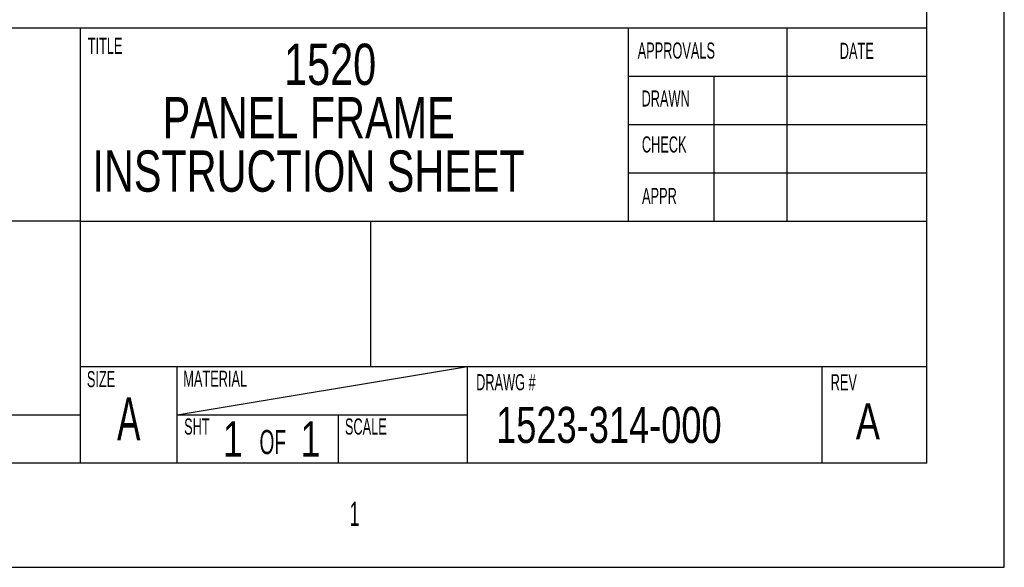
# Model space of a CAD drawing. Header units: inches. Extents: x 0 to 11, y 0 to 8.5.
# Tile 5 of 8: x 7.2 to 11, y 0 to 2.1. Entities that reach past the tile are written whole.
import ezdxf

# ---------------------------------------------------------------- set-up
doc = ezdxf.new("R2010")
doc.units = ezdxf.units.IN
doc.header["$MEASUREMENT"] = 0
doc.layers.add('SLD-0', color=7, linetype='Continuous')
doc.styles.add('SLDTEXTSTYLE2', font='TXT', dxfattribs={"width": 0.75})
doc.styles.add('SLDTEXTSTYLE4', font='TXT', dxfattribs={"width": 0.608324})
doc.styles.add('SLDTEXTSTYLE5', font='TXT', dxfattribs={"width": 0.592105})
doc.styles.add('SLDTEXTSTYLE6', font='TXT', dxfattribs={"width": 0.552632})

# ---------------------------------------------------------------- blocks, each defined once
blk = doc.blocks.new('SW_NOTE_0')
at = {"layer": 'SLD-0', "color": 0, "char_height": 0.16, "attachment_point": 1, "style": 'SLDTEXTSTYLE2'}
for s, insert in [('1520', (0, 0.2044)), ('PANEL FRAME', (-0.471, -0.0025)), ('INSTRUCTION SHEET', (-0.743, -0.2094))]:
    blk.add_mtext(s, dxfattribs=dict(at, insert=insert))

msp = doc.modelspace()

# ---------------------------------------------------------------- linework, layer by layer
at = {"layer": 'SLD-0', "color": 179, "linetype": 'Continuous'}
for p, q in [((11, 0), (11, 8.5)), ((10.7, 0.404), (10.7, 8.0635)), ((5.481, 2.0915), (10.7, 2.0915)), ((7.4188, 0.404), (7.4188, 2.0915)), ((9.5435, 1.3415), (9.5435, 2.0915)), ((10.1579, 1.3415), (10.1579, 2.0915)), ((9.5435, 1.904), (10.7, 1.904)), ((9.8753, 1.3415), (9.8753, 1.904)), ((9.5435, 1.7165), (10.7, 1.7165)), ((9.5435, 1.529), (10.7, 1.529)), ((7.4185, 1.3415), (10.7, 1.3415)), ((8.5435, 0.779), (8.5435, 1.3415)), ((7.4185, 0.779), (10.7, 0.779)), ((7.7935, 0.404), (7.7935, 0.779)), ((8.9185, 0.404), (8.9185, 0.779)), ((10.2935, 0.404), (10.2935, 0.779)), ((5.481, 0.5915), (7.4185, 0.5915)), ((7.7935, 0.5915), (8.9185, 0.5915)), ((8.4185, 0.404), (8.4185, 0.5915)), ((10.7, 0.404), (0.287, 0.404)), ((0, 0), (11, 0))]:
    msp.add_line(p, q, dxfattribs=at)
at = {"layer": 'SLD-0'}
for p, q in [((7.4185, 1.3415), (5.4782, 1.3415)), ((7.7935, 0.5915), (8.9185, 0.779))]:
    msp.add_line(p, q, dxfattribs=at)

# ---------------------------------------------------------------- block references
msp.add_blockref('SW_NOTE_0', (8.2076, 1.8253), dxfattribs=at)

# ---------------------------------------------------------------- texts
at = {"layer": 'SLD-0', "color": 7, "attachment_point": 1}
for s, insert, char_height, style in [('TITLE', (7.446, 2.0527), 0.0625, 'SLDTEXTSTYLE5'), ('APPROVALS', (9.5785, 2.0345), 0.0625, 'SLDTEXTSTYLE5'), ('DATE', (10.3621, 2.0333), 0.0625, 'SLDTEXTSTYLE5'), ('DRAWN', (9.5935, 1.8485), 0.0625, 'SLDTEXTSTYLE5'), ('CHECK', (9.5948, 1.6703), 0.0625, 'SLDTEXTSTYLE5'), ('APPR', (9.5955, 1.4708), 0.0625, 'SLDTEXTSTYLE5'), ('SIZE', (7.4429, 0.7608), 0.0625, 'SLDTEXTSTYLE5'), ('MATERIAL', (7.8167, 0.7622), 0.0625, 'SLDTEXTSTYLE5'), ('DRAWG #', (8.9521, 0.7488), 0.0625, 'SLDTEXTSTYLE5'), ('REV', (10.3268, 0.7486), 0.0625, 'SLDTEXTSTYLE5'), ('A', (7.56, 0.6592), 0.1667, 'SLDTEXTSTYLE4'), ('SHT', (7.82, 0.5769), 0.0625, 'SLDTEXTSTYLE5'), ('SCALE', (8.4433, 0.577), 0.0625, 'SLDTEXTSTYLE5'), ('OF', (8.1122, 0.5324), 0.09375, 'SLDTEXTSTYLE5')]:
    msp.add_mtext(s, dxfattribs=dict(at, insert=insert, char_height=char_height, style=style))
at = {"layer": 'SLD-0', "attachment_point": 1}
for s, insert, char_height, style in [('1523-314-000', (9.0296, 0.6219), 0.14, 'SLDTEXTSTYLE2'), ('A', (10.4243, 0.6359), 0.14, 'SLDTEXTSTYLE2'), ('1', (7.9703, 0.5662), 0.1378, 'SLDTEXTSTYLE2'), ('1', (8.2717, 0.5664), 0.1378, 'SLDTEXTSTYLE2'), ('1', (8.4611, 0.2538), 0.0938, 'SLDTEXTSTYLE6')]:
    msp.add_mtext(s, dxfattribs=dict(at, insert=insert, char_height=char_height, style=style))

doc.saveas('drawing.dxf')
